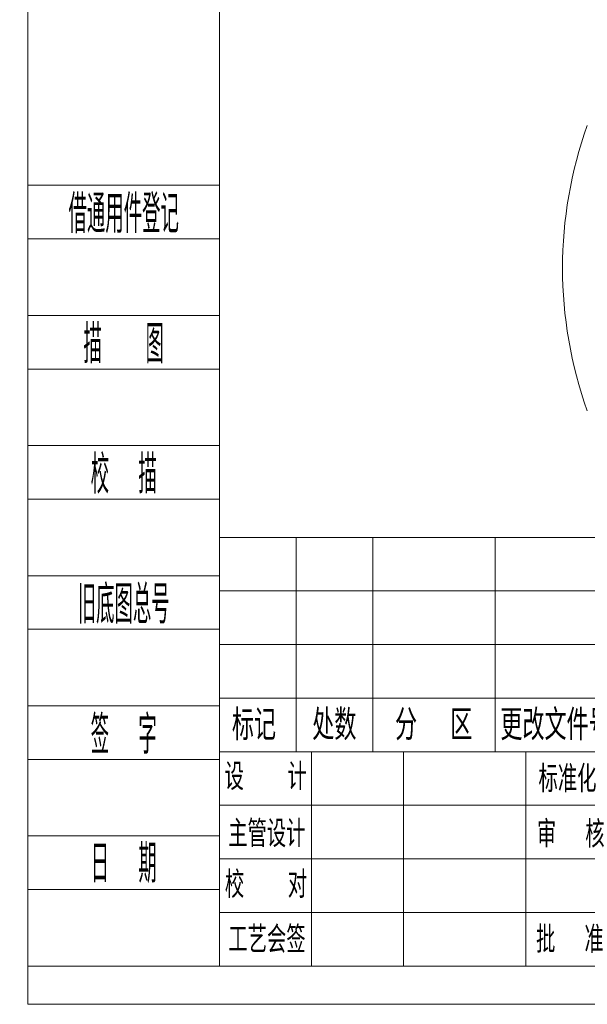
# Model space of a CAD drawing. Header units: millimetres. Extents: x 6316 to 18291, y -19059 to -9021.
# Tile 1 of 146: x 6316 to 8820, y -19059 to -14711. Entities that reach past the tile are written whole.
import ezdxf
from ezdxf.enums import TextEntityAlignment as Align

# ---------------------------------------------------------------- set-up
doc = ezdxf.new("R2010")
doc.units = ezdxf.units.MM
doc.header["$LTSCALE"] = 10
doc.linetypes.add('CENTER', pattern=[50.8, 31.75, -6.35, 6.35, -6.35])
for name, color, linetype, lineweight in [('1轮廓实线层', 7, 'Continuous', 18), ('2细线层', 4, 'Continuous', 13), ('6文字层', 3, 'Continuous', 13), ('L2', 6, 'Continuous', 13), ('图框层', 7, 'Continuous', 18)]:
    doc.layers.add(name, color=color, linetype=linetype, lineweight=lineweight)
doc.layers.add('中心线层', color=1, linetype='CENTER')
doc.styles.add('PC_TEXTSTYLE', font='ISOCP.SHX', dxfattribs={"width": 0.707, "bigfont": 'GBCBIG.SHX'})
doc.styles.add('仿宋体', font='txt')
doc.styles.add('标准汉字', font='gbenor.shx', dxfattribs={"bigfont": 'gbcbig.shx'})

# ---------------------------------------------------------------- blocks, each defined once
blk = doc.blocks.new('ZwmFrameMain_A4^_^无分区图框^_^portrait')
at = {"layer": '1轮廓实线层'}
for q in [(0, 287), (180, 0)]:
    blk.add_line((0, 0), q, dxfattribs=at)
at = {"layer": '2细线层'}
for q in [(-25, 292), (185, -5)]:
    blk.add_line((-25, -5), q, dxfattribs=at)
blk = doc.blocks.new('ZwmFrameMain_纵向标题栏')
at = {"layer": '1轮廓实线层'}
for p, q in [((-180, 56), (0, 56)), ((-180, 0), (-180, 56))]:
    blk.add_line(p, q, dxfattribs=at)
at = {"layer": '2细线层', "color": 6, "linetype": 'Continuous'}
for p, q in [((-170, 28), (-170, 56)), ((-160, 28), (-160, 56)), ((-144, 28), (-144, 56)), ((-128, 0), (-128, 56)), ((-128, 28), (-128, 56)), ((-116, 0), (-116, 56)), ((-100, 0), (-100, 56)), ((-50, 0), (-50, 56)), ((-180, 49), (-100, 49)), ((-180, 42), (-100, 42)), ((-50, 38), (0, 38)), ((-180, 35), (-100, 35)), ((-180, 28), (-50, 28)), ((-168, 0), (-168, 28)), ((-156, 0), (-156, 28)), ((-74, 9), (-74, 28)), ((-62, 9), (-62, 28)), ((-180, 21), (-100, 21)), ((-100, 18), (0, 18)), ((-93.5, 9), (-93.5, 18)), ((-87, 9), (-87, 18)), ((-80.5, 9), (-80.5, 18)), ((-180, 14), (-100, 14)), ((-100, 9), (-50, 9)), ((-180, 7), (-100, 7))]:
    blk.add_line(p, q, dxfattribs=at)
at = {"layer": 'L2', "linetype": 'Continuous'}
blk.add_line((-140, 0), (-140, 28), dxfattribs=at)
at = {"layer": '6文字层', "color": 4, "linetype": 'Continuous', "insert": (-24.91, 42.09), "char_height": 2, "width": 55.1899, "attachment_point": 5, "style": '仿宋体'}
blk.add_mtext('芜湖藦卡机器人科技有限公司', dxfattribs=at)
at = {"layer": '6文字层', "color": 6, "style": '标准汉字'}
for s, insert, char_height, width, attachment_point in [('标记', (-175.5, 31.5), 4, 11.65, 5), ('处数', (-165.01, 31.5), 4, 11.45, 5), ('分  区', (-152.04, 31.5), 4, 19.1643, 5), ('更改文件号', (-136.14, 31.5), 4, 29.3, 5), ('签 名', (-122.34, 31.5), 4, 14.8571, 5), ('年 月 日', (-108.39, 31.5), 4, 23.9643, 5), ('设   计', (-173.97, 24.73), 3.5, 20.0562, 5), ('标准化', (-134.58, 24.45), 3.5, 15.4875, 5), ('阶 段 标 记', (-94.98, 21.04), 4.118, 30.425, 7), ('数量', (-70.82, 21), 4.118, 10.0187, 7), ('比例', (-59.23, 21.15), 4.118, 9.4062, 7), ('主管设计', (-173.82, 17.28), 3.5, 20.2125, 5), ('审  核', (-134.15, 17.23), 3.5, 16.4625, 5), ('校   对', (-173.93, 10.64), 3.5, 20.3187, 5), ('共  张        第  张', (-88.37, 2.32), 3.5, 60.8437, 7), ('工艺会签', (-173.8, 3.47), 3.5, 20.3, 5), ('批  准', (-134.27, 3.47), 3.5, 16.5937, 5)]:
    blk.add_mtext(s, dxfattribs=dict(at, insert=insert, char_height=char_height, width=width, attachment_point=attachment_point))
at = {"layer": '6文字层', "color": 4, "style": 'PC_TEXTSTYLE', "flags": 8}
for tag, height, width, p, p2 in [('产品名称或材料标记', 5.29, 0.911854, (-90.89, 39.38), (-59.53, 39.38)), ('图样名称', 5.88, 2.846512, (-48.82, 25.54), (-1.18, 25.54)), ('图样代号', 5.88, 2.86875, (-48.82, 6.64), (-1.18, 6.64))]:
    blk.add_attdef(tag, text='', height=height, dxfattribs=dict(at, width=width)).set_placement(p, p2, align=Align.FIT)
at = {"layer": '6文字层', "color": 6, "style": 'PC_TEXTSTYLE', "width": 9.241641, "flags": 8}
blk.add_attdef('设计', text='', height=2.5, rotation=359.5768, dxfattribs=at).set_placement((-166.76, 23.52), (-157.52, 23.45), align=Align.FIT)
at = {"layer": '6文字层', "color": 6, "style": 'PC_TEXTSTYLE', "flags": 8}
for tag, height, width, p, p2 in [('审核', 2.5, 2.542374, (-166.6, 16.66), (-157.7, 16.66)), ('重量', 4.12, 1.685865, (-72.82, 11.88), (-63.18, 11.88)), ('比例', 4.12, 1.699352, (-60.82, 11.71), (-51.18, 11.71))]:
    blk.add_attdef(tag, text='', height=height, dxfattribs=dict(at, width=width)).set_placement(p, p2, align=Align.FIT)
blk = doc.blocks.new('ZwmFrameMain_附加栏')
at = {"layer": '2细线层'}
for p, q in [((-25, 102), (0, 102)), ((-25, 95), (0, 95)), ((-25, 85), (0, 85)), ((-25, 78), (0, 78)), ((-25, 68), (0, 68)), ((-25, 61), (0, 61)), ((-25, 51), (0, 51)), ((-25, 44), (0, 44)), ((-25, 34), (0, 34)), ((-25, 27), (0, 27)), ((-25, 17), (0, 17)), ((-25, 10), (0, 10)), ((-25, 0), (0, 0))]:
    blk.add_line(p, q, dxfattribs=at)
at = {"layer": '6文字层', "color": 3, "style": 'PC_TEXTSTYLE'}
for s, width, p in [('借通用件登记', 0.667, (-12.5, 98.5)), ('描   图', 0.6667, (-12.5, 81.5)), ('校  描', 0.667, (-12.5, 64.5)), ('旧底图总号', 0.667, (-12.5, 47.5)), ('签  字', 0.667, (-12.5, 30.5)), ('日  期', 0.667, (-12.49, 13.6))]:
    blk.add_text(s, height=5, dxfattribs=dict(at, width=width)).set_placement(p, align=Align.MIDDLE)
at = {"layer": '6文字层', "style": 'PC_TEXTSTYLE'}
for tag, width, p, p2 in [('借通用件登记', 0.671328, (-23.44, 86.36), (-1.25, 86.36)), ('描图', 2.120922, (-23.44, 69.36), (-1.25, 69.36)), ('校图', 2.149976, (-23.75, 52.06), (-1.25, 52.06)), ('旧底图总号', 0.761452, (-22.84, 35.67), (-1.86, 35.67)), ('签字', 2.026939, (-23.14, 18.37), (-1.56, 18.37)), ('日期', 1.89999, (-22.84, 1.37), (-2.17, 1.37))]:
    blk.add_attdef(tag, text='', height=5, dxfattribs=dict(at, width=width)).set_placement(p, p2, align=Align.FIT)

msp = doc.modelspace()

# ---------------------------------------------------------------- linework, layer by layer
at = {"layer": '中心线层', "color": 4, "linetype": 'ByBlock', "lineweight": 20}
msp.add_arc((10584.2, -15808.4), 1873, 160.3467, 199.6533, dxfattribs=at)

# ---------------------------------------------------------------- block references
at = {"layer": '图框层', "xscale": 33.8, "yscale": 33.8, "zscale": 33.8}
for name in ['ZwmFrameMain_A4^_^无分区图框^_^portrait', 'ZwmFrameMain_附加栏']:
    msp.add_blockref(name, (7197.8, -18890.4), dxfattribs=at)
at = {"layer": '图框层'}
ref = msp.add_blockref('ZwmFrameMain_纵向标题栏', (13281.8, -18890.4), dxfattribs=dict(at, xscale=33.8, yscale=33.8, zscale=33.8))
ref.add_attrib('比例', '/', dxfattribs={"layer": '6文字层', "color": 6, "height": 139.2, "style": 'PC_TEXTSTYLE', "width": 0.707}).set_placement((11389, -18494.6), align=Align.CENTER)
ref.add_attrib('图样名称', '动作范围图', dxfattribs={"layer": '6文字层', "color": 4, "height": 198.82, "style": 'PC_TEXTSTYLE', "width": 0.707}).set_placement((12436.8, -18027), align=Align.CENTER)
ref.add_attrib('产品名称或材料标记', 'MB35-1870', dxfattribs={"layer": '6文字层', "color": 4, "height": 178.94, "style": 'PC_TEXTSTYLE', "width": 0.707}).set_placement((10739.8, -17559.4), align=Align.CENTER)

doc.saveas('drawing.dxf')
